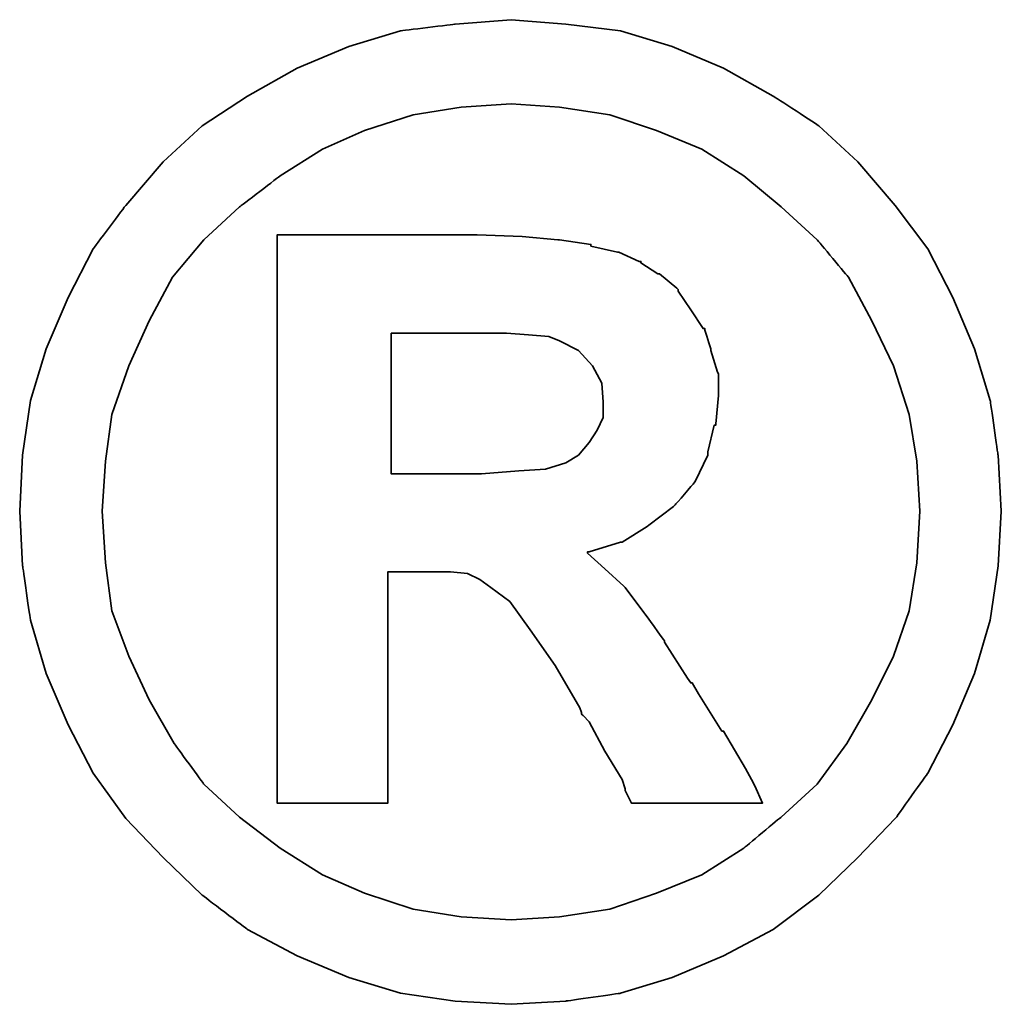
# Model space of a CAD drawing. Header units: millimetres. Extents: x 860 to 1264, y 477 to 609.
# Tile 45 of 49: x 1183.567 to 1184.503, y 518.539 to 519.479. Entities that reach past the tile are written whole.
import ezdxf

# ---------------------------------------------------------------- set-up
doc = ezdxf.new("R2010")
doc.units = ezdxf.units.MM
doc.layers.add('DIM', color=4, linetype='CONTINUOUS')
doc.layers.add('layer 1', color=7, linetype='CONTINUOUS')

# ---------------------------------------------------------------- blocks, each defined once
blk = doc.blocks.new('TBI MOTION logo(完整正式版)')
at = {"layer": 'layer 1', "color": 22, "lineweight": 35}
for points, knots in [([(81.20634, 4.98624), (81.20634, 4.98624), (81.18649, 5.32862), (81.18649, 5.32862), (81.18649, 5.32862), (81.18649, 5.32862), (81.13886, 5.66206), (81.13886, 5.66206), (81.13886, 5.66206), (81.13886, 5.66206), (81.04359, 5.97764), (81.04359, 5.97764), (81.04359, 5.97764), (81.04359, 5.97764), (80.91061, 6.29124), (80.91061, 6.29124), (80.91061, 6.29124), (80.91061, 6.29124), (80.75778, 6.58697), (80.75778, 6.58697), (80.75778, 6.58697), (80.75778, 6.58697), (80.5593, 6.85294), (80.5593, 6.85294), (80.5593, 6.85294), (80.5593, 6.85294), (80.33105, 7.1189), (80.33105, 7.1189), (80.33105, 7.1189), (80.33105, 7.1189), (80.09287, 7.33921), (80.09287, 7.33921), (80.09287, 7.33921), (80.09287, 7.33921), (79.815, 7.51982), (79.815, 7.51982), (79.815, 7.51982), (79.815, 7.51982), (79.51133, 7.69051), (79.51133, 7.69051), (79.51133, 7.69051), (79.51133, 7.69051), (79.19773, 7.8235), (79.19773, 7.8235), (79.19773, 7.8235), (79.19773, 7.8235), (78.88215, 7.91877), (78.88215, 7.91877), (78.88215, 7.91877), (78.88215, 7.91877), (78.54871, 7.95846), (78.54871, 7.95846), (78.54871, 7.95846), (78.54871, 7.95846), (78.21526, 7.98625), (78.21526, 7.98625), (78.21526, 7.98625), (78.21526, 7.98625), (77.87388, 7.95846), (77.87388, 7.95846), (77.87388, 7.95846), (77.87388, 7.95846), (77.54044, 7.91877), (77.54044, 7.91877), (77.54044, 7.91877), (77.54044, 7.91877), (77.22485, 7.8235), (77.22485, 7.8235), (77.22485, 7.8235), (77.22485, 7.8235), (76.91027, 7.69051), (76.91027, 7.69051), (76.91027, 7.69051), (76.91027, 7.69051), (76.6056, 7.51982), (76.6056, 7.51982), (76.6056, 7.51982), (76.6056, 7.51982), (76.32972, 7.33921), (76.32972, 7.33921), (76.32972, 7.33921), (76.32972, 7.33921), (76.09154, 7.1189), (76.09154, 7.1189), (76.09154, 7.1189), (76.09154, 7.1189), (75.86329, 6.85294), (75.86329, 6.85294), (75.86329, 6.85294), (75.86329, 6.85294), (75.66382, 6.58697), (75.66382, 6.58697), (75.66382, 6.58697), (75.66382, 6.58697), (75.51099, 6.29124), (75.51099, 6.29124), (75.51099, 6.29124), (75.51099, 6.29124), (75.37702, 5.97764), (75.37702, 5.97764), (75.37702, 5.97764), (75.37702, 5.97764), (75.28175, 5.66206), (75.28175, 5.66206), (75.28175, 5.66206), (75.28175, 5.66206), (75.23411, 5.32862), (75.23411, 5.32862), (75.23411, 5.32862), (75.23411, 5.32862), (75.21625, 4.98624), (75.21625, 4.98624), (75.21625, 4.98624), (75.21625, 4.98624), (75.23411, 4.6528), (75.23411, 4.6528), (75.23411, 4.6528), (75.23411, 4.6528), (75.28175, 4.32035), (75.28175, 4.32035), (75.28175, 4.32035), (75.28175, 4.32035), (75.37702, 3.99583), (75.37702, 3.99583), (75.37702, 3.99583), (75.37702, 3.99583), (75.51099, 3.68224), (75.51099, 3.68224), (75.51099, 3.68224), (75.51099, 3.68224), (75.66382, 3.38749), (75.66382, 3.38749), (75.66382, 3.38749), (75.66382, 3.38749), (75.86329, 3.10963), (75.86329, 3.10963), (75.86329, 3.10963), (75.86329, 3.10963), (76.09154, 2.87145), (76.09154, 2.87145), (76.09154, 2.87145), (76.09154, 2.87145), (76.32972, 2.6432), (76.32972, 2.6432), (76.32972, 2.6432), (76.32972, 2.6432), (76.6056, 2.43381), (76.6056, 2.43381), (76.6056, 2.43381), (76.6056, 2.43381), (76.91027, 2.27205), (76.91027, 2.27205), (76.91027, 2.27205), (76.91027, 2.27205), (77.22485, 2.13906), (77.22485, 2.13906), (77.22485, 2.13906), (77.22485, 2.13906), (77.54044, 2.0438), (77.54044, 2.0438), (77.54044, 2.0438), (77.54044, 2.0438), (77.87388, 1.99616), (77.87388, 1.99616), (77.87388, 1.99616), (77.87388, 1.99616), (78.21526, 1.97631), (78.21526, 1.97631), (78.21526, 1.97631), (78.21526, 1.97631), (78.54871, 1.99616), (78.54871, 1.99616), (78.54871, 1.99616), (78.54871, 1.99616), (78.88215, 2.0438), (78.88215, 2.0438), (78.88215, 2.0438), (78.88215, 2.0438), (79.19773, 2.13906), (79.19773, 2.13906), (79.19773, 2.13906), (79.19773, 2.13906), (79.51133, 2.27205), (79.51133, 2.27205), (79.51133, 2.27205), (79.51133, 2.27205), (79.815, 2.43381), (79.815, 2.43381), (79.815, 2.43381), (79.815, 2.43381), (80.09287, 2.6432), (80.09287, 2.6432), (80.09287, 2.6432), (80.09287, 2.6432), (80.33105, 2.87145), (80.33105, 2.87145), (80.33105, 2.87145), (80.33105, 2.87145), (80.5593, 3.10963), (80.5593, 3.10963), (80.5593, 3.10963), (80.5593, 3.10963), (80.75778, 3.38749), (80.75778, 3.38749), (80.75778, 3.38749), (80.75778, 3.38749), (80.91061, 3.68224), (80.91061, 3.68224), (80.91061, 3.68224), (80.91061, 3.68224), (81.04359, 3.99583), (81.04359, 3.99583), (81.04359, 3.99583), (81.04359, 3.99583), (81.13886, 4.32035), (81.13886, 4.32035), (81.13886, 4.32035), (81.13886, 4.32035), (81.18649, 4.6528), (81.18649, 4.6528), (81.18649, 4.6528), (81.18649, 4.6528), (81.20634, 4.98624), (81.20634, 4.98624)], [0, 0, 0, 0, 0.0178571, 0.0178571, 0.0178571, 0.0178572, 0.0357143, 0.0357143, 0.0357143, 0.0357143, 0.0535714, 0.0535714, 0.0535714, 0.0535714, 0.0714286, 0.0714286, 0.0714286, 0.0714286, 0.0892857, 0.0892857, 0.0892857, 0.0892857, 0.1071429, 0.1071429, 0.1071429, 0.1071429, 0.125, 0.125, 0.125, 0.125, 0.1428571, 0.1428571, 0.1428571, 0.1428572, 0.1607143, 0.1607143, 0.1607143, 0.1607143, 0.1785714, 0.1785714, 0.1785714, 0.1785714, 0.1964286, 0.1964286, 0.1964286, 0.1964286, 0.2142857, 0.2142857, 0.2142857, 0.2142857, 0.2321429, 0.2321429, 0.2321429, 0.2321429, 0.25, 0.25, 0.25, 0.25, 0.2678571, 0.2678571, 0.2678571, 0.2678572, 0.2857143, 0.2857143, 0.2857143, 0.2857143, 0.3035714, 0.3035714, 0.3035714, 0.3035714, 0.3214286, 0.3214286, 0.3214286, 0.3214286, 0.3392857, 0.3392857, 0.3392857, 0.3392857, 0.3571429, 0.3571429, 0.3571429, 0.3571429, 0.375, 0.375, 0.375, 0.375, 0.3928571, 0.3928571, 0.3928571, 0.3928572, 0.4107143, 0.4107143, 0.4107143, 0.4107143, 0.4285714, 0.4285714, 0.4285714, 0.4285714, 0.4464286, 0.4464286, 0.4464286, 0.4464286, 0.4642857, 0.4642857, 0.4642857, 0.4642857, 0.4821429, 0.4821429, 0.4821429, 0.4821429, 0.5, 0.5, 0.5, 0.5, 0.5178571, 0.5178571, 0.5178571, 0.5178572, 0.5357143, 0.5357143, 0.5357143, 0.5357143, 0.5535714, 0.5535714, 0.5535714, 0.5535714, 0.5714286, 0.5714286, 0.5714286, 0.5714286, 0.5892857, 0.5892857, 0.5892857, 0.5892857, 0.6071429, 0.6071429, 0.6071429, 0.6071429, 0.625, 0.625, 0.625, 0.625, 0.6428571, 0.6428571, 0.6428571, 0.6428572, 0.6607143, 0.6607143, 0.6607143, 0.6607143, 0.6785714, 0.6785714, 0.6785714, 0.6785714, 0.6964286, 0.6964286, 0.6964286, 0.6964286, 0.7142857, 0.7142857, 0.7142857, 0.7142857, 0.7321429, 0.7321429, 0.7321429, 0.7321429, 0.75, 0.75, 0.75, 0.75, 0.7678571, 0.7678571, 0.7678571, 0.7678572, 0.7857143, 0.7857143, 0.7857143, 0.7857143, 0.8035714, 0.8035714, 0.8035714, 0.8035714, 0.8214286, 0.8214286, 0.8214286, 0.8214286, 0.8392857, 0.8392857, 0.8392857, 0.8392857, 0.8571429, 0.8571429, 0.8571429, 0.8571429, 0.875, 0.875, 0.875, 0.875, 0.8928571, 0.8928571, 0.8928571, 0.8928572, 0.9107143, 0.9107143, 0.9107143, 0.9107143, 0.9285714, 0.9285714, 0.9285714, 0.9285714, 0.9464286, 0.9464286, 0.9464286, 0.9464286, 0.9642857, 0.9642857, 0.9642857, 0.9642857, 0.9821429, 0.9821429, 0.9821429, 0.9821429, 1, 1, 1, 1]), ([(80.71014, 4.98624), (80.71014, 4.98624), (80.69129, 5.29091), (80.69129, 5.29091), (80.69129, 5.29091), (80.69129, 5.29091), (80.64464, 5.57672), (80.64464, 5.57672), (80.64464, 5.57672), (80.64464, 5.57672), (80.54937, 5.87245), (80.54937, 5.87245), (80.54937, 5.87245), (80.54937, 5.87245), (80.41639, 6.14833), (80.41639, 6.14833), (80.41639, 6.14833), (80.41639, 6.14833), (80.27349, 6.41429), (80.27349, 6.41429), (80.27349, 6.41429), (80.27349, 6.41429), (80.08295, 6.64255), (80.08295, 6.64255), (80.08295, 6.64255), (80.08295, 6.64255), (79.86264, 6.84301), (79.86264, 6.84301), (79.86264, 6.84301), (79.86264, 6.84301), (79.63439, 7.03355), (79.63439, 7.03355), (79.63439, 7.03355), (79.63439, 7.03355), (79.37835, 7.1963), (79.37835, 7.1963), (79.37835, 7.1963), (79.37835, 7.1963), (79.10246, 7.30944), (79.10246, 7.30944), (79.10246, 7.30944), (79.10246, 7.30944), (78.81665, 7.40471), (78.81665, 7.40471), (78.81665, 7.40471), (78.81665, 7.40471), (78.511, 7.45234), (78.511, 7.45234), (78.511, 7.45234), (78.511, 7.45234), (78.21526, 7.47219), (78.21526, 7.47219), (78.21526, 7.47219), (78.21526, 7.47219), (77.9106, 7.45234), (77.9106, 7.45234), (77.9106, 7.45234), (77.9106, 7.45234), (77.61685, 7.40471), (77.61685, 7.40471), (77.61685, 7.40471), (77.61685, 7.40471), (77.32012, 7.30944), (77.32012, 7.30944), (77.32012, 7.30944), (77.32012, 7.30944), (77.06309, 7.1963), (77.06309, 7.1963), (77.06309, 7.1963), (77.06309, 7.1963), (76.80606, 7.03355), (76.80606, 7.03355), (76.80606, 7.03355), (76.80606, 7.03355), (76.55797, 6.84301), (76.55797, 6.84301), (76.55797, 6.84301), (76.55797, 6.84301), (76.34063, 6.64255), (76.34063, 6.64255), (76.34063, 6.64255), (76.34063, 6.64255), (76.1491, 6.41429), (76.1491, 6.41429), (76.1491, 6.41429), (76.1491, 6.41429), (76.0062, 6.14833), (76.0062, 6.14833), (76.0062, 6.14833), (76.0062, 6.14833), (75.88314, 5.87245), (75.88314, 5.87245), (75.88314, 5.87245), (75.88314, 5.87245), (75.77794, 5.57672), (75.77794, 5.57672), (75.77794, 5.57672), (75.77794, 5.57672), (75.73924, 5.29091), (75.73924, 5.29091), (75.73924, 5.29091), (75.73924, 5.29091), (75.72039, 4.98624), (75.72039, 4.98624), (75.72039, 4.98624), (75.72039, 4.98624), (75.73924, 4.67165), (75.73924, 4.67165), (75.73924, 4.67165), (75.73924, 4.67165), (75.77794, 4.37791), (75.77794, 4.37791), (75.77794, 4.37791), (75.77794, 4.37791), (75.88314, 4.10102), (75.88314, 4.10102), (75.88314, 4.10102), (75.88314, 4.10102), (76.0062, 3.83407), (76.0062, 3.83407), (76.0062, 3.83407), (76.0062, 3.83407), (76.15902, 3.56811), (76.15902, 3.56811), (76.15902, 3.56811), (76.15902, 3.56811), (76.34063, 3.32001), (76.34063, 3.32001), (76.34063, 3.32001), (76.34063, 3.32001), (76.55797, 3.11955), (76.55797, 3.11955), (76.55797, 3.11955), (76.55797, 3.11955), (76.80606, 2.92901), (76.80606, 2.92901), (76.80606, 2.92901), (76.80606, 2.92901), (77.06309, 2.76725), (77.06309, 2.76725), (77.06309, 2.76725), (77.06309, 2.76725), (77.32012, 2.65412), (77.32012, 2.65412), (77.32012, 2.65412), (77.32012, 2.65412), (77.61685, 2.55786), (77.61685, 2.55786), (77.61685, 2.55786), (77.61685, 2.55786), (77.9106, 2.51022), (77.9106, 2.51022), (77.9106, 2.51022), (77.9106, 2.51022), (78.21526, 2.49137), (78.21526, 2.49137), (78.21526, 2.49137), (78.21526, 2.49137), (78.511, 2.51022), (78.511, 2.51022), (78.511, 2.51022), (78.511, 2.51022), (78.81665, 2.55786), (78.81665, 2.55786), (78.81665, 2.55786), (78.81665, 2.55786), (79.10246, 2.65412), (79.10246, 2.65412), (79.10246, 2.65412), (79.10246, 2.65412), (79.37835, 2.76725), (79.37835, 2.76725), (79.37835, 2.76725), (79.37835, 2.76725), (79.63439, 2.92901), (79.63439, 2.92901), (79.63439, 2.92901), (79.63439, 2.92901), (79.86264, 3.11955), (79.86264, 3.11955), (79.86264, 3.11955), (79.86264, 3.11955), (80.08295, 3.32001), (80.08295, 3.32001), (80.08295, 3.32001), (80.08295, 3.32001), (80.26356, 3.56811), (80.26356, 3.56811), (80.26356, 3.56811), (80.26356, 3.56811), (80.41639, 3.83407), (80.41639, 3.83407), (80.41639, 3.83407), (80.41639, 3.83407), (80.54937, 4.10102), (80.54937, 4.10102), (80.54937, 4.10102), (80.54937, 4.10102), (80.64464, 4.37791), (80.64464, 4.37791), (80.64464, 4.37791), (80.64464, 4.37791), (80.69129, 4.67165), (80.69129, 4.67165), (80.69129, 4.67165), (80.69129, 4.67165), (80.71014, 4.98624), (80.71014, 4.98624)], [0, 0, 0, 0, 0.0192308, 0.0192308, 0.0192308, 0.0192308, 0.0384615, 0.0384615, 0.0384615, 0.0384615, 0.0576923, 0.0576923, 0.0576923, 0.0576923, 0.0769231, 0.0769231, 0.0769231, 0.0769231, 0.0961538, 0.0961538, 0.0961538, 0.0961539, 0.1153846, 0.1153846, 0.1153846, 0.1153846, 0.1346154, 0.1346154, 0.1346154, 0.1346154, 0.1538462, 0.1538462, 0.1538462, 0.1538462, 0.1730769, 0.1730769, 0.1730769, 0.1730769, 0.1923077, 0.1923077, 0.1923077, 0.1923077, 0.2115385, 0.2115385, 0.2115385, 0.2115385, 0.2307692, 0.2307692, 0.2307692, 0.2307692, 0.25, 0.25, 0.25, 0.25, 0.2692308, 0.2692308, 0.2692308, 0.2692308, 0.2884615, 0.2884615, 0.2884615, 0.2884615, 0.3076923, 0.3076923, 0.3076923, 0.3076923, 0.3269231, 0.3269231, 0.3269231, 0.3269231, 0.3461538, 0.3461538, 0.3461538, 0.3461539, 0.3653846, 0.3653846, 0.3653846, 0.3653846, 0.3846154, 0.3846154, 0.3846154, 0.3846154, 0.4038462, 0.4038462, 0.4038462, 0.4038462, 0.4230769, 0.4230769, 0.4230769, 0.4230769, 0.4423077, 0.4423077, 0.4423077, 0.4423077, 0.4615385, 0.4615385, 0.4615385, 0.4615385, 0.4807692, 0.4807692, 0.4807692, 0.4807692, 0.5, 0.5, 0.5, 0.5, 0.5192308, 0.5192308, 0.5192308, 0.5192308, 0.5384615, 0.5384615, 0.5384615, 0.5384615, 0.5576923, 0.5576923, 0.5576923, 0.5576923, 0.5769231, 0.5769231, 0.5769231, 0.5769231, 0.5961538, 0.5961538, 0.5961538, 0.5961539, 0.6153846, 0.6153846, 0.6153846, 0.6153846, 0.6346154, 0.6346154, 0.6346154, 0.6346154, 0.6538462, 0.6538462, 0.6538462, 0.6538462, 0.6730769, 0.6730769, 0.6730769, 0.6730769, 0.6923077, 0.6923077, 0.6923077, 0.6923077, 0.7115385, 0.7115385, 0.7115385, 0.7115385, 0.7307692, 0.7307692, 0.7307692, 0.7307692, 0.75, 0.75, 0.75, 0.75, 0.7692308, 0.7692308, 0.7692308, 0.7692308, 0.7884615, 0.7884615, 0.7884615, 0.7884615, 0.8076923, 0.8076923, 0.8076923, 0.8076923, 0.8269231, 0.8269231, 0.8269231, 0.8269231, 0.8461538, 0.8461538, 0.8461538, 0.8461539, 0.8653846, 0.8653846, 0.8653846, 0.8653846, 0.8846154, 0.8846154, 0.8846154, 0.8846154, 0.9038462, 0.9038462, 0.9038462, 0.9038462, 0.9230769, 0.9230769, 0.9230769, 0.9230769, 0.9423077, 0.9423077, 0.9423077, 0.9423077, 0.9615385, 0.9615385, 0.9615385, 0.9615385, 0.9807692, 0.9807692, 0.9807692, 0.9807692, 1, 1, 1, 1]), ([(76.78721, 3.2823), (76.78721, 3.2823), (76.78721, 3.32001), (76.78721, 3.32001), (76.78721, 3.32001), (76.78721, 3.32001), (76.78721, 3.42422), (76.78721, 3.42422), (76.78721, 3.42422), (76.78721, 3.42422), (76.78721, 3.59689), (76.78721, 3.59689), (76.78721, 3.59689), (76.78721, 3.59689), (76.78721, 3.80529), (76.78721, 3.80529), (76.78721, 3.80529), (76.78721, 3.80529), (76.78721, 4.0524), (76.78721, 4.0524), (76.78721, 4.0524), (76.78721, 4.0524), (76.78721, 4.32035), (76.78721, 4.32035), (76.78721, 4.32035), (76.78721, 4.32035), (76.78721, 4.92868), (76.78721, 4.92868), (76.78721, 4.92868), (76.78721, 4.92868), (76.78721, 5.53801), (76.78721, 5.53801), (76.78721, 5.53801), (76.78721, 5.53801), (76.78721, 5.82482), (76.78721, 5.82482), (76.78721, 5.82482), (76.78721, 5.82482), (76.78721, 6.07291), (76.78721, 6.07291), (76.78721, 6.07291), (76.78721, 6.07291), (76.78721, 6.30017), (76.78721, 6.30017), (76.78721, 6.30017), (76.78721, 6.30017), (76.78721, 6.45399), (76.78721, 6.45399), (76.78721, 6.45399), (76.78721, 6.45399), (76.78721, 6.5572), (76.78721, 6.5572), (76.78721, 6.5572), (76.78721, 6.5572), (76.78721, 6.59689), (76.78721, 6.59689), (76.78721, 6.59689), (76.78721, 6.59689), (76.78721, 6.67232), (76.78721, 6.67232), (76.78721, 6.67232), (76.78721, 6.67232), (76.8537, 6.67232), (76.8537, 6.67232), (76.8537, 6.67232), (76.8537, 6.67232), (76.87355, 6.67232), (76.87355, 6.67232), (76.87355, 6.67232), (76.87355, 6.67232), (76.91027, 6.67232), (76.91027, 6.67232), (76.91027, 6.67232), (76.91027, 6.67232), (77.04424, 6.67232), (77.04424, 6.67232), (77.04424, 6.67232), (77.04424, 6.67232), (77.22485, 6.67232), (77.22485, 6.67232), (77.22485, 6.67232), (77.22485, 6.67232), (77.43524, 6.67232), (77.43524, 6.67232), (77.43524, 6.67232), (77.43524, 6.67232), (77.65357, 6.67232), (77.65357, 6.67232), (77.65357, 6.67232), (77.65357, 6.67232), (77.82625, 6.67232), (77.82625, 6.67232), (77.82625, 6.67232), (77.82625, 6.67232), (77.94037, 6.67232), (77.94037, 6.67232), (77.94037, 6.67232), (77.94037, 6.67232), (77.97709, 6.67232), (77.97709, 6.67232), (77.97709, 6.67232), (77.97709, 6.67232), (77.99694, 6.67232), (77.99694, 6.67232), (77.99694, 6.67232), (77.99694, 6.67232), (78.00686, 6.67232), (78.00686, 6.67232), (78.00686, 6.67232), (78.00686, 6.67232), (78.28275, 6.6624), (78.28275, 6.6624), (78.28275, 6.6624), (78.28275, 6.6624), (78.50107, 6.64255), (78.50107, 6.64255), (78.50107, 6.64255), (78.50107, 6.64255), (78.511, 6.64255), (78.511, 6.64255), (78.511, 6.64255), (78.511, 6.64255), (78.70154, 6.61476), (78.70154, 6.61476), (78.70154, 6.61476), (78.70154, 6.61476), (78.70154, 6.60483), (78.70154, 6.60483), (78.70154, 6.60483), (78.70154, 6.60483), (78.86429, 6.56713), (78.86429, 6.56713), (78.86429, 6.56713), (78.86429, 6.56713), (78.87223, 6.56713), (78.87223, 6.56713), (78.87223, 6.56713), (78.87223, 6.56713), (78.99727, 6.51056), (78.99727, 6.51056), (78.99727, 6.51056), (78.99727, 6.51056), (79.00719, 6.51056), (79.00719, 6.51056), (79.00719, 6.51056), (79.00719, 6.51056), (79.00719, 6.50162), (79.00719, 6.50162), (79.00719, 6.50162), (79.00719, 6.50162), (79.1104, 6.43415), (79.1104, 6.43415), (79.1104, 6.43415), (79.1104, 6.43415), (79.12132, 6.43415), (79.12132, 6.43415), (79.12132, 6.43415), (79.12132, 6.43415), (79.22552, 6.34781), (79.22552, 6.34781), (79.22552, 6.34781), (79.22552, 6.34781), (79.23544, 6.33888), (79.23544, 6.33888), (79.23544, 6.33888), (79.23544, 6.33888), (79.23544, 6.32895), (79.23544, 6.32895), (79.23544, 6.32895), (79.23544, 6.32895), (79.31087, 6.21483), (79.31087, 6.21483), (79.31087, 6.21483), (79.31087, 6.21483), (79.38629, 6.1007), (79.38629, 6.1007), (79.38629, 6.1007), (79.38629, 6.1007), (79.3972, 6.1007), (79.3972, 6.1007), (79.3972, 6.1007), (79.3972, 6.1007), (79.3972, 6.09078), (79.3972, 6.09078), (79.3972, 6.09078), (79.3972, 6.09078), (79.43392, 5.97764), (79.43392, 5.97764), (79.43392, 5.97764), (79.43392, 5.97764), (79.43392, 5.96772), (79.43392, 5.96772), (79.43392, 5.96772), (79.43392, 5.96772), (79.47362, 5.83474), (79.47362, 5.83474), (79.47362, 5.83474), (79.47362, 5.83474), (79.48156, 5.82482), (79.48156, 5.82482), (79.48156, 5.82482), (79.48156, 5.82482), (79.48156, 5.69977), (79.48156, 5.69977), (79.48156, 5.69977), (79.48156, 5.69977), (79.48156, 5.69183), (79.48156, 5.69183), (79.48156, 5.69183), (79.48156, 5.69183), (79.4637, 5.51915), (79.4637, 5.51915), (79.4637, 5.51915), (79.4637, 5.51915), (79.4637, 5.51122), (79.4637, 5.51122), (79.4637, 5.51122), (79.4637, 5.51122), (79.45377, 5.51122), (79.45377, 5.51122), (79.45377, 5.51122), (79.45377, 5.51122), (79.41507, 5.34847), (79.41507, 5.34847), (79.41507, 5.34847), (79.41507, 5.34847), (79.41507, 5.33854), (79.41507, 5.33854), (79.41507, 5.33854), (79.41507, 5.33854), (79.41507, 5.32862), (79.41507, 5.32862), (79.41507, 5.32862), (79.41507, 5.32862), (79.33865, 5.16785), (79.33865, 5.16785), (79.33865, 5.16785), (79.33865, 5.16785), (79.33071, 5.15693), (79.33071, 5.15693), (79.33071, 5.15693), (79.33071, 5.15693), (79.2156, 5.02495), (79.2156, 5.02495), (79.2156, 5.02495), (79.2156, 5.02495), (79.20567, 5.01502), (79.20567, 5.01502), (79.20567, 5.01502), (79.20567, 5.01502), (79.05483, 4.89991), (79.05483, 4.89991), (79.05483, 4.89991), (79.05483, 4.89991), (79.04491, 4.89197), (79.04491, 4.89197), (79.04491, 4.89197), (79.04491, 4.89197), (78.89208, 4.7967), (78.89208, 4.7967), (78.89208, 4.7967), (78.89208, 4.7967), (78.88215, 4.7967), (78.88215, 4.7967), (78.88215, 4.7967), (78.88215, 4.7967), (78.69161, 4.73913), (78.69161, 4.73913), (78.69161, 4.73913), (78.69161, 4.73913), (78.68169, 4.73913), (78.68169, 4.73913), (78.68169, 4.73913), (78.68169, 4.73913), (78.68169, 4.72921), (78.68169, 4.72921), (78.68169, 4.72921), (78.68169, 4.72921), (78.78688, 4.63394), (78.78688, 4.63394), (78.78688, 4.63394), (78.78688, 4.63394), (78.902, 4.52875), (78.902, 4.52875), (78.902, 4.52875), (78.902, 4.52875), (78.91093, 4.52081), (78.91093, 4.52081), (78.91093, 4.52081), (78.91093, 4.52081), (79.02506, 4.36798), (79.02506, 4.36798), (79.02506, 4.36798), (79.02506, 4.36798), (79.1501, 4.1953), (79.1501, 4.1953), (79.1501, 4.1953), (79.1501, 4.1953), (79.1501, 4.18736), (79.1501, 4.18736), (79.1501, 4.18736), (79.1501, 4.18736), (79.29201, 3.96705), (79.29201, 3.96705), (79.29201, 3.96705), (79.29201, 3.96705), (79.31087, 3.93828), (79.31087, 3.93828), (79.31087, 3.93828), (79.31087, 3.93828), (79.32079, 3.93828), (79.32079, 3.93828), (79.32079, 3.93828), (79.32079, 3.93828), (79.3585, 3.87178), (79.3585, 3.87178), (79.3585, 3.87178), (79.3585, 3.87178), (79.50141, 3.64353), (79.50141, 3.64353), (79.50141, 3.64353), (79.50141, 3.64353), (79.51133, 3.64353), (79.51133, 3.64353), (79.51133, 3.64353), (79.51133, 3.64353), (79.64431, 3.41528), (79.64431, 3.41528), (79.64431, 3.41528), (79.64431, 3.41528), (79.68202, 3.3478), (79.68202, 3.3478), (79.68202, 3.3478), (79.68202, 3.3478), (79.70187, 3.31009), (79.70187, 3.31009), (79.70187, 3.31009), (79.70187, 3.31009), (79.7495, 3.2049), (79.7495, 3.2049), (79.7495, 3.2049), (79.7495, 3.2049), (79.64431, 3.2049), (79.64431, 3.2049), (79.64431, 3.2049), (79.64431, 3.2049), (79.62546, 3.2049), (79.62546, 3.2049), (79.62546, 3.2049), (79.62546, 3.2049), (79.53912, 3.2049), (79.53912, 3.2049), (79.53912, 3.2049), (79.53912, 3.2049), (79.31087, 3.2049), (79.31087, 3.2049), (79.31087, 3.2049), (79.31087, 3.2049), (79.08262, 3.2049), (79.08262, 3.2049), (79.08262, 3.2049), (79.08262, 3.2049), (79.00719, 3.2049), (79.00719, 3.2049), (79.00719, 3.2049), (79.00719, 3.2049), (78.98735, 3.2049), (78.98735, 3.2049), (78.98735, 3.2049), (78.98735, 3.2049), (78.94964, 3.2049), (78.94964, 3.2049), (78.94964, 3.2049), (78.94964, 3.2049), (78.92979, 3.24459), (78.92979, 3.24459), (78.92979, 3.24459), (78.92979, 3.24459), (78.91093, 3.2823), (78.91093, 3.2823), (78.91093, 3.2823), (78.91093, 3.2823), (78.91093, 3.29223), (78.91093, 3.29223), (78.91093, 3.29223), (78.91093, 3.29223), (78.89208, 3.3478), (78.89208, 3.3478), (78.89208, 3.3478), (78.89208, 3.3478), (78.78688, 3.52048), (78.78688, 3.52048), (78.78688, 3.52048), (78.78688, 3.52048), (78.69161, 3.7001), (78.69161, 3.7001), (78.69161, 3.7001), (78.69161, 3.7001), (78.6539, 3.7388), (78.6539, 3.7388), (78.6539, 3.7388), (78.6539, 3.7388), (78.64398, 3.74873), (78.64398, 3.74873), (78.64398, 3.74873), (78.64398, 3.74873), (78.64398, 3.75766), (78.64398, 3.75766), (78.64398, 3.75766), (78.64398, 3.75766), (78.63405, 3.78644), (78.63405, 3.78644), (78.63405, 3.78644), (78.63405, 3.78644), (78.48321, 4.04347), (78.48321, 4.04347), (78.48321, 4.04347), (78.48321, 4.04347), (78.33038, 4.2618), (78.33038, 4.2618), (78.33038, 4.2618), (78.33038, 4.2618), (78.20732, 4.43447), (78.20732, 4.43447), (78.20732, 4.43447), (78.20732, 4.43447), (78.09221, 4.52081), (78.09221, 4.52081), (78.09221, 4.52081), (78.09221, 4.52081), (78.02472, 4.56845), (78.02472, 4.56845), (78.02472, 4.56845), (78.02472, 4.56845), (77.9493, 4.60616), (77.9493, 4.60616), (77.9493, 4.60616), (77.9493, 4.60616), (77.8451, 4.61608), (77.8451, 4.61608), (77.8451, 4.61608), (77.8451, 4.61608), (77.71113, 4.61608), (77.71113, 4.61608), (77.71113, 4.61608), (77.71113, 4.61608), (77.69128, 4.61608), (77.69128, 4.61608), (77.69128, 4.61608), (77.69128, 4.61608), (77.67342, 4.61608), (77.67342, 4.61608), (77.67342, 4.61608), (77.67342, 4.61608), (77.5583, 4.61608), (77.5583, 4.61608), (77.5583, 4.61608), (77.5583, 4.61608), (77.46303, 4.61608), (77.46303, 4.61608), (77.46303, 4.61608), (77.46303, 4.61608), (77.46303, 4.54761), (77.46303, 4.54761), (77.46303, 4.54761), (77.46303, 4.54761), (77.46303, 4.47318), (77.46303, 4.47318), (77.46303, 4.47318), (77.46303, 4.47318), (77.46303, 4.24294), (77.46303, 4.24294), (77.46303, 4.24294), (77.46303, 4.24294), (77.46303, 3.99583), (77.46303, 3.99583), (77.46303, 3.99583), (77.46303, 3.99583), (77.46303, 3.72888), (77.46303, 3.72888), (77.46303, 3.72888), (77.46303, 3.72888), (77.46303, 3.51055), (77.46303, 3.51055), (77.46303, 3.51055), (77.46303, 3.51055), (77.46303, 3.42422), (77.46303, 3.42422), (77.46303, 3.42422), (77.46303, 3.42422), (77.46303, 3.35773), (77.46303, 3.35773), (77.46303, 3.35773), (77.46303, 3.35773), (77.46303, 3.30017), (77.46303, 3.30017), (77.46303, 3.30017), (77.46303, 3.30017), (77.46303, 3.2823), (77.46303, 3.2823), (77.46303, 3.2823), (77.46303, 3.2823), (77.46303, 3.2049), (77.46303, 3.2049), (77.46303, 3.2049), (77.46303, 3.2049), (77.39753, 3.2049), (77.39753, 3.2049), (77.39753, 3.2049), (77.39753, 3.2049), (77.37768, 3.2049), (77.37768, 3.2049), (77.37768, 3.2049), (77.37768, 3.2049), (77.32012, 3.2049), (77.32012, 3.2049), (77.32012, 3.2049), (77.32012, 3.2049), (77.12165, 3.2049), (77.12165, 3.2049), (77.12165, 3.2049), (77.12165, 3.2049), (76.94897, 3.2049), (76.94897, 3.2049), (76.94897, 3.2049), (76.94897, 3.2049), (76.8924, 3.2049), (76.8924, 3.2049), (76.8924, 3.2049), (76.8924, 3.2049), (76.8537, 3.2049), (76.8537, 3.2049), (76.8537, 3.2049), (76.8537, 3.2049), (76.78721, 3.2049), (76.78721, 3.2049), (76.78721, 3.2049), (76.78721, 3.2049), (76.78721, 3.2823), (76.78721, 3.2823)], [0, 0, 0, 0, 0.0074074, 0.0074074, 0.0074074, 0.0074074, 0.0148148, 0.0148148, 0.0148148, 0.0148148, 0.0222222, 0.0222222, 0.0222222, 0.0222222, 0.0296296, 0.0296296, 0.0296296, 0.0296296, 0.037037, 0.037037, 0.037037, 0.037037, 0.0444444, 0.0444444, 0.0444444, 0.0444445, 0.0518519, 0.0518519, 0.0518519, 0.0518519, 0.0592593, 0.0592593, 0.0592593, 0.0592593, 0.0666667, 0.0666667, 0.0666667, 0.0666667, 0.0740741, 0.0740741, 0.0740741, 0.0740741, 0.0814815, 0.0814815, 0.0814815, 0.0814815, 0.0888889, 0.0888889, 0.0888889, 0.0888889, 0.0962963, 0.0962963, 0.0962963, 0.0962963, 0.1037037, 0.1037037, 0.1037037, 0.1037037, 0.1111111, 0.1111111, 0.1111111, 0.1111111, 0.1185185, 0.1185185, 0.1185185, 0.1185185, 0.1259259, 0.1259259, 0.1259259, 0.1259259, 0.1333333, 0.1333333, 0.1333333, 0.1333333, 0.1407407, 0.1407407, 0.1407407, 0.1407408, 0.1481481, 0.1481481, 0.1481481, 0.1481482, 0.1555556, 0.1555556, 0.1555556, 0.1555556, 0.162963, 0.162963, 0.162963, 0.162963, 0.1703704, 0.1703704, 0.1703704, 0.1703704, 0.1777778, 0.1777778, 0.1777778, 0.1777778, 0.1851852, 0.1851852, 0.1851852, 0.1851852, 0.1925926, 0.1925926, 0.1925926, 0.1925926, 0.2, 0.2, 0.2, 0.2, 0.2074074, 0.2074074, 0.2074074, 0.2074074, 0.2148148, 0.2148148, 0.2148148, 0.2148148, 0.2222222, 0.2222222, 0.2222222, 0.2222222, 0.2296296, 0.2296296, 0.2296296, 0.2296296, 0.237037, 0.237037, 0.237037, 0.237037, 0.2444444, 0.2444444, 0.2444444, 0.2444445, 0.2518519, 0.2518519, 0.2518519, 0.2518519, 0.2592593, 0.2592593, 0.2592593, 0.2592593, 0.2666667, 0.2666667, 0.2666667, 0.2666667, 0.2740741, 0.2740741, 0.2740741, 0.2740741, 0.2814815, 0.2814815, 0.2814815, 0.2814815, 0.2888889, 0.2888889, 0.2888889, 0.2888889, 0.2962963, 0.2962963, 0.2962963, 0.2962963, 0.3037037, 0.3037037, 0.3037037, 0.3037037, 0.3111111, 0.3111111, 0.3111111, 0.3111111, 0.3185185, 0.3185185, 0.3185185, 0.3185185, 0.3259259, 0.3259259, 0.3259259, 0.3259259, 0.3333333, 0.3333333, 0.3333333, 0.3333333, 0.3407407, 0.3407407, 0.3407407, 0.3407408, 0.3481481, 0.3481481, 0.3481481, 0.3481482, 0.3555556, 0.3555556, 0.3555556, 0.3555556, 0.362963, 0.362963, 0.362963, 0.362963, 0.3703704, 0.3703704, 0.3703704, 0.3703704, 0.3777778, 0.3777778, 0.3777778, 0.3777778, 0.3851852, 0.3851852, 0.3851852, 0.3851852, 0.3925926, 0.3925926, 0.3925926, 0.3925926, 0.4, 0.4, 0.4, 0.4, 0.4074074, 0.4074074, 0.4074074, 0.4074074, 0.4148148, 0.4148148, 0.4148148, 0.4148148, 0.4222222, 0.4222222, 0.4222222, 0.4222222, 0.4296296, 0.4296296, 0.4296296, 0.4296296, 0.437037, 0.437037, 0.437037, 0.437037, 0.4444444, 0.4444444, 0.4444444, 0.4444445, 0.4518519, 0.4518519, 0.4518519, 0.4518519, 0.4592593, 0.4592593, 0.4592593, 0.4592593, 0.4666667, 0.4666667, 0.4666667, 0.4666667, 0.4740741, 0.4740741, 0.4740741, 0.4740741, 0.4814815, 0.4814815, 0.4814815, 0.4814815, 0.4888889, 0.4888889, 0.4888889, 0.4888889, 0.4962963, 0.4962963, 0.4962963, 0.4962963, 0.5037037, 0.5037037, 0.5037037, 0.5037037, 0.5111111, 0.5111111, 0.5111111, 0.5111111, 0.5185185, 0.5185185, 0.5185185, 0.5185185, 0.5259259, 0.5259259, 0.5259259, 0.5259259, 0.5333333, 0.5333333, 0.5333333, 0.5333333, 0.5407407, 0.5407407, 0.5407407, 0.5407408, 0.5481481, 0.5481481, 0.5481481, 0.5481482, 0.5555556, 0.5555556, 0.5555556, 0.5555556, 0.562963, 0.562963, 0.562963, 0.562963, 0.5703704, 0.5703704, 0.5703704, 0.5703704, 0.5777778, 0.5777778, 0.5777778, 0.5777778, 0.5851852, 0.5851852, 0.5851852, 0.5851852, 0.5925926, 0.5925926, 0.5925926, 0.5925926, 0.6, 0.6, 0.6, 0.6, 0.6074074, 0.6074074, 0.6074074, 0.6074074, 0.6148148, 0.6148148, 0.6148148, 0.6148148, 0.6222222, 0.6222222, 0.6222222, 0.6222222, 0.6296296, 0.6296296, 0.6296296, 0.6296296, 0.637037, 0.637037, 0.637037, 0.637037, 0.6444444, 0.6444444, 0.6444444, 0.6444445, 0.6518519, 0.6518519, 0.6518519, 0.6518519, 0.6592593, 0.6592593, 0.6592593, 0.6592593, 0.6666667, 0.6666667, 0.6666667, 0.6666667, 0.6740741, 0.6740741, 0.6740741, 0.6740741, 0.6814815, 0.6814815, 0.6814815, 0.6814815, 0.6888889, 0.6888889, 0.6888889, 0.6888889, 0.6962963, 0.6962963, 0.6962963, 0.6962963, 0.7037037, 0.7037037, 0.7037037, 0.7037037, 0.7111111, 0.7111111, 0.7111111, 0.7111111, 0.7185185, 0.7185185, 0.7185185, 0.7185185, 0.7259259, 0.7259259, 0.7259259, 0.7259259, 0.7333333, 0.7333333, 0.7333333, 0.7333333, 0.7407407, 0.7407407, 0.7407407, 0.7407408, 0.7481481, 0.7481481, 0.7481481, 0.7481482, 0.7555556, 0.7555556, 0.7555556, 0.7555556, 0.762963, 0.762963, 0.762963, 0.762963, 0.7703704, 0.7703704, 0.7703704, 0.7703704, 0.7777778, 0.7777778, 0.7777778, 0.7777778, 0.7851852, 0.7851852, 0.7851852, 0.7851852, 0.7925926, 0.7925926, 0.7925926, 0.7925926, 0.8, 0.8, 0.8, 0.8, 0.8074074, 0.8074074, 0.8074074, 0.8074074, 0.8148148, 0.8148148, 0.8148148, 0.8148148, 0.8222222, 0.8222222, 0.8222222, 0.8222222, 0.8296296, 0.8296296, 0.8296296, 0.8296296, 0.837037, 0.837037, 0.837037, 0.837037, 0.8444444, 0.8444444, 0.8444444, 0.8444445, 0.8518519, 0.8518519, 0.8518519, 0.8518519, 0.8592593, 0.8592593, 0.8592593, 0.8592593, 0.8666667, 0.8666667, 0.8666667, 0.8666667, 0.8740741, 0.8740741, 0.8740741, 0.8740741, 0.8814815, 0.8814815, 0.8814815, 0.8814815, 0.8888889, 0.8888889, 0.8888889, 0.8888889, 0.8962963, 0.8962963, 0.8962963, 0.8962963, 0.9037037, 0.9037037, 0.9037037, 0.9037037, 0.9111111, 0.9111111, 0.9111111, 0.9111111, 0.9185185, 0.9185185, 0.9185185, 0.9185185, 0.9259259, 0.9259259, 0.9259259, 0.9259259, 0.9333333, 0.9333333, 0.9333333, 0.9333333, 0.9407407, 0.9407407, 0.9407407, 0.9407408, 0.9481481, 0.9481481, 0.9481481, 0.9481482, 0.9555556, 0.9555556, 0.9555556, 0.9555556, 0.962963, 0.962963, 0.962963, 0.962963, 0.9703704, 0.9703704, 0.9703704, 0.9703704, 0.9777778, 0.9777778, 0.9777778, 0.9777778, 0.9851852, 0.9851852, 0.9851852, 0.9851852, 0.9925926, 0.9925926, 0.9925926, 0.9925926, 1, 1, 1, 1]), ([(77.48288, 6.07291), (77.48288, 6.07291), (77.48288, 5.99551), (77.48288, 5.99551), (77.48288, 5.99551), (77.48288, 5.99551), (77.48288, 5.82482), (77.48288, 5.82482), (77.48288, 5.82482), (77.48288, 5.82482), (77.48288, 5.63328), (77.48288, 5.63328), (77.48288, 5.63328), (77.48288, 5.63328), (77.48288, 5.46358), (77.48288, 5.46358), (77.48288, 5.46358), (77.48288, 5.46358), (77.48288, 5.29091), (77.48288, 5.29091), (77.48288, 5.29091), (77.48288, 5.29091), (77.48288, 5.21449), (77.48288, 5.21449), (77.48288, 5.21449), (77.48288, 5.21449), (77.50074, 5.21449), (77.50074, 5.21449), (77.50074, 5.21449), (77.50074, 5.21449), (77.71113, 5.21449), (77.71113, 5.21449), (77.71113, 5.21449), (77.71113, 5.21449), (77.94037, 5.21449), (77.94037, 5.21449), (77.94037, 5.21449), (77.94037, 5.21449), (78.01579, 5.21449), (78.01579, 5.21449), (78.01579, 5.21449), (78.01579, 5.21449), (78.03465, 5.21449), (78.03465, 5.21449), (78.03465, 5.21449), (78.03465, 5.21449), (78.2629, 5.23335), (78.2629, 5.23335), (78.2629, 5.23335), (78.2629, 5.23335), (78.42565, 5.24327), (78.42565, 5.24327), (78.42565, 5.24327), (78.42565, 5.24327), (78.54871, 5.28098), (78.54871, 5.28098), (78.54871, 5.28098), (78.54871, 5.28098), (78.62611, 5.32862), (78.62611, 5.32862), (78.62611, 5.32862), (78.62611, 5.32862), (78.69161, 5.40503), (78.69161, 5.40503), (78.69161, 5.40503), (78.69161, 5.40503), (78.73925, 5.48145), (78.73925, 5.48145), (78.73925, 5.48145), (78.73925, 5.48145), (78.77696, 5.55885), (78.77696, 5.55885), (78.77696, 5.55885), (78.77696, 5.55885), (78.77696, 5.65214), (78.77696, 5.65214), (78.77696, 5.65214), (78.77696, 5.65214), (78.76902, 5.76726), (78.76902, 5.76726), (78.76902, 5.76726), (78.76902, 5.76726), (78.71146, 5.87245), (78.71146, 5.87245), (78.71146, 5.87245), (78.71146, 5.87245), (78.62611, 5.96772), (78.62611, 5.96772), (78.62611, 5.96772), (78.62611, 5.96772), (78.511, 6.02528), (78.511, 6.02528), (78.511, 6.02528), (78.511, 6.02528), (78.44451, 6.05306), (78.44451, 6.05306), (78.44451, 6.05306), (78.44451, 6.05306), (78.32046, 6.06299), (78.32046, 6.06299), (78.32046, 6.06299), (78.32046, 6.06299), (78.18748, 6.07291), (78.18748, 6.07291), (78.18748, 6.07291), (78.18748, 6.07291), (77.99694, 6.07291), (77.99694, 6.07291), (77.99694, 6.07291), (77.99694, 6.07291), (77.97709, 6.07291), (77.97709, 6.07291), (77.97709, 6.07291), (77.97709, 6.07291), (77.90167, 6.07291), (77.90167, 6.07291), (77.90167, 6.07291), (77.90167, 6.07291), (77.69128, 6.07291), (77.69128, 6.07291), (77.69128, 6.07291), (77.69128, 6.07291), (77.50074, 6.07291), (77.50074, 6.07291), (77.50074, 6.07291), (77.50074, 6.07291), (77.48288, 6.07291), (77.48288, 6.07291)], [0, 0, 0, 0, 0.03125, 0.03125, 0.03125, 0.03125, 0.0625, 0.0625, 0.0625, 0.0625, 0.09375, 0.09375, 0.09375, 0.09375, 0.125, 0.125, 0.125, 0.125, 0.15625, 0.15625, 0.15625, 0.15625, 0.1875, 0.1875, 0.1875, 0.1875, 0.21875, 0.21875, 0.21875, 0.21875, 0.25, 0.25, 0.25, 0.25, 0.28125, 0.28125, 0.28125, 0.28125, 0.3125, 0.3125, 0.3125, 0.3125, 0.34375, 0.34375, 0.34375, 0.34375, 0.375, 0.375, 0.375, 0.375, 0.40625, 0.40625, 0.40625, 0.40625, 0.4375, 0.4375, 0.4375, 0.4375, 0.46875, 0.46875, 0.46875, 0.46875, 0.5, 0.5, 0.5, 0.5, 0.53125, 0.53125, 0.53125, 0.53125, 0.5625, 0.5625, 0.5625, 0.5625, 0.59375, 0.59375, 0.59375, 0.59375, 0.625, 0.625, 0.625, 0.625, 0.65625, 0.65625, 0.65625, 0.65625, 0.6875, 0.6875, 0.6875, 0.6875, 0.71875, 0.71875, 0.71875, 0.71875, 0.75, 0.75, 0.75, 0.75, 0.78125, 0.78125, 0.78125, 0.78125, 0.8125, 0.8125, 0.8125, 0.8125, 0.84375, 0.84375, 0.84375, 0.84375, 0.875, 0.875, 0.875, 0.875, 0.90625, 0.90625, 0.90625, 0.90625, 0.9375, 0.9375, 0.9375, 0.9375, 0.96875, 0.96875, 0.96875, 0.96875, 1, 1, 1, 1])]:
    blk.add_open_spline(points, degree=3, knots=knots, dxfattribs=at)

msp = doc.modelspace()

# ---------------------------------------------------------------- block references
at = {"layer": 'DIM', "color": 7, "xscale": 0.1563722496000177, "yscale": 0.1563722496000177, "zscale": 0.1563722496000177}
msp.add_blockref('TBI MOTION logo(完整正式版)', (1171.80481, 518.23017), dxfattribs=at)

doc.saveas('drawing.dxf')
